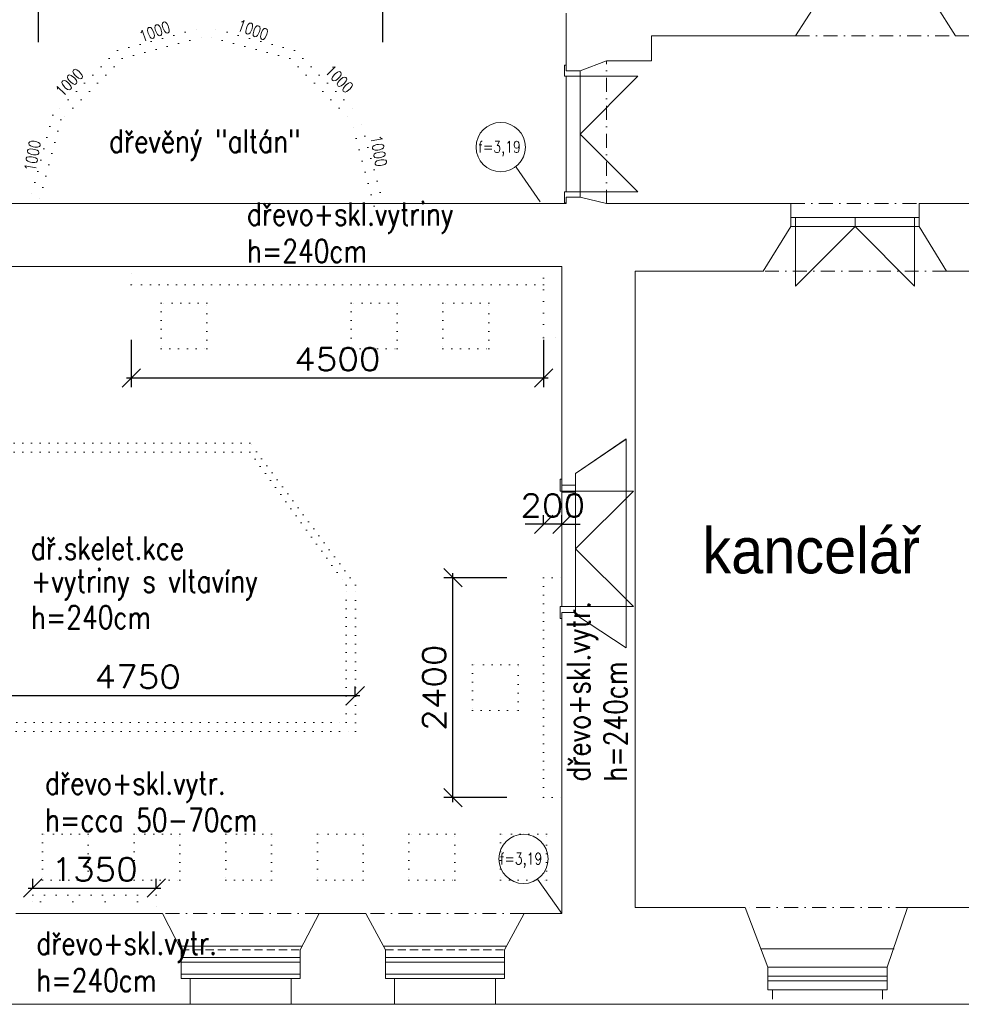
# Model space of a CAD drawing. Header units: millimetres. Extents: x 51292 to 288261, y 1680 to 40825.
# Tile 5 of 10: x 77719 to 87996, y 11564 to 22314. Entities that reach past the tile are written whole.
import ezdxf

# ---------------------------------------------------------------- set-up
doc = ezdxf.new("R2010")
doc.units = ezdxf.units.MM
for name, pattern in [('TEČKOVANÁ', [6.35, 0, -6.35]), ('ČERCHOVANÁ', [25.4, 12.7, -6.35, 0, -6.35]), ('ČÁRKOVANÁ', [19.05, 12.7, -6.35])]:
    doc.linetypes.add(name, pattern=pattern)
for name, color, linetype, lineweight in [('Bourání', 6, 'TEČKOVANÁ', 13), ('Koty', 1, 'Continuous', 13), ('Okna', 150, 'Continuous', 13), ('Tenká', 7, 'Continuous', 13), ('Text', 40, 'Continuous', 13), ('výšky fabionů', 84, 'Continuous', 13), ('Čerch', 140, 'ČERCHOVANÁ', 13)]:
    doc.layers.add(name, color=color, linetype=linetype, lineweight=lineweight)
doc.styles.add('ARIAL100', font='arial.ttf', dxfattribs={"width": 0.9})
doc.styles.add('ROMANS100', font='romans.shx', dxfattribs={"width": 0.8})
doc.styles.add('Tom1', font='romans.shx', dxfattribs={"width": 1.1})
doc.dimstyles.new('Tom1-100', dxfattribs={"dimtxt": 250, "dimasz": 200, "dimexe": 100, "dimexo": 600, "dimgap": 80, "dimtad": 1, "dimdec": 0, "dimrnd": 5, "dimzin": 1, "dimtxsty": 'Tom1', "dimblk": 'OBLIQUE', "dimcen": 0.09, "dimdle": 50, "dimadec": 0, "dimazin": 0, "dimtfac": 1, "dimtdec": 0, "dimtix": 1, "dimtmove": 2, "dimatfit": 1, "dimldrblk": 'OBLIQUE', "dimfxl": 0, "dimarcsym": 0})

# ---------------------------------------------------------------- blocks, each defined once
blk = doc.blocks.new('_Oblique')
at = {"color": 0, "linetype": 'ByBlock', "lineweight": -2}
blk.add_line((-0.5, -0.5), (0.5, 0.5), dxfattribs=at)
blk = doc.blocks.new('*D42')
at = {"layer": 'Defpoints', "color": 0, "transparency": 16777216}
for p in [(79210, 12833), (77862, 12554), (79210, 12554)]:
    blk.add_point(p, dxfattribs=at)
at = {"layer": 'Koty', "color": 0, "lineweight": -2, "transparency": 16777216}
for p, q in [((77862, 12833), (77862, 12933)), ((79210, 12833), (79210, 12933)), ((77812, 12833), (79260, 12833))]:
    blk.add_line(p, q, dxfattribs=at)
at = {"layer": 'Koty', "color": 0, "lineweight": -2, "transparency": 16777216, "xscale": 200, "yscale": 200, "zscale": 200, "rotation": 180}
blk.add_blockref('_Oblique', (77862, 12833), dxfattribs=at)
at = {"layer": 'Koty', "color": 0, "lineweight": -2, "transparency": 16777216, "xscale": 200, "yscale": 200, "zscale": 200}
blk.add_blockref('_Oblique', (79210, 12833), dxfattribs=at)
at = {"layer": 'Koty', "color": 0, "transparency": 16777216, "insert": (78536, 13038), "char_height": 250, "attachment_point": 5, "style": 'Tom1'}
blk.add_mtext('1350', dxfattribs=at)
blk = doc.blocks.new('*D43')
at = {"layer": 'Defpoints', "color": 0, "transparency": 16777216}
for p in [(82447, 16221), (83636, 16221), (83636, 13821)]:
    blk.add_point(p, dxfattribs=at)
at = {"layer": 'Koty', "color": 0, "lineweight": -2, "transparency": 16777216}
for p, q in [((82447, 13771), (82447, 16271)), ((83036, 16221), (82347, 16221)), ((83036, 13821), (82347, 13821))]:
    blk.add_line(p, q, dxfattribs=at)
at = {"layer": 'Koty', "color": 0, "lineweight": -2, "transparency": 16777216, "xscale": 200, "yscale": 200, "zscale": 200}
for p, rotation in [((82447, 16221), 90), ((82447, 13821), 270)]:
    blk.add_blockref('_Oblique', p, dxfattribs=dict(at, rotation=rotation))
at = {"layer": 'Koty', "color": 0, "transparency": 16777216, "insert": (82242, 15021), "char_height": 250, "attachment_point": 5, "rotation": 90, "style": 'Tom1'}
blk.add_mtext('2400', dxfattribs=at)
blk = doc.blocks.new('*D44')
at = {"layer": 'Defpoints', "color": 0, "transparency": 16777216}
for p in [(83436, 16805), (83436, 16221), (83636, 16221)]:
    blk.add_point(p, dxfattribs=at)
at = {"layer": 'Koty', "color": 0, "lineweight": -2, "transparency": 16777216}
for p, q in [((83436, 16805), (83436, 16905)), ((83636, 16805), (83636, 16905)), ((83436, 16805), (83236, 16805)), ((83636, 16805), (83436, 16805)), ((83636, 16805), (83836, 16805))]:
    blk.add_line(p, q, dxfattribs=at)
at = {"layer": 'Koty', "color": 0, "lineweight": -2, "transparency": 16777216, "xscale": 200, "yscale": 200, "zscale": 200}
blk.add_blockref('_Oblique', (83436, 16805), dxfattribs=at)
at = {"layer": 'Koty', "color": 0, "lineweight": -2, "transparency": 16777216, "xscale": 200, "yscale": 200, "zscale": 200, "rotation": 180}
blk.add_blockref('_Oblique', (83636, 16805), dxfattribs=at)
at = {"layer": 'Koty', "color": 0, "transparency": 16777216, "insert": (83536, 17010), "char_height": 250, "attachment_point": 5, "style": 'Tom1'}
blk.add_mtext('200', dxfattribs=at)
blk = doc.blocks.new('*D46')
at = {"layer": 'Defpoints', "color": 0, "transparency": 16777216}
for p in [(81382, 14935), (76632, 14542), (81382, 14542)]:
    blk.add_point(p, dxfattribs=at)
at = {"layer": 'Koty', "color": 0, "lineweight": -2, "transparency": 16777216}
for p, q in [((76632, 14935), (76632, 15035)), ((81382, 14935), (81382, 15035)), ((76582, 14935), (81432, 14935))]:
    blk.add_line(p, q, dxfattribs=at)
at = {"layer": 'Koty', "color": 0, "lineweight": -2, "transparency": 16777216, "xscale": 200, "yscale": 200, "zscale": 200, "rotation": 180}
blk.add_blockref('_Oblique', (76632, 14935), dxfattribs=at)
at = {"layer": 'Koty', "color": 0, "lineweight": -2, "transparency": 16777216, "xscale": 200, "yscale": 200, "zscale": 200}
blk.add_blockref('_Oblique', (81382, 14935), dxfattribs=at)
at = {"layer": 'Koty', "color": 0, "transparency": 16777216, "insert": (79007, 15140), "char_height": 250, "attachment_point": 5, "style": 'Tom1'}
blk.add_mtext('4750', dxfattribs=at)
blk = doc.blocks.new('*D47')
at = {"layer": 'Defpoints', "color": 0, "transparency": 16777216}
for p in [(78936, 19420), (83436, 19420), (83436, 18403)]:
    blk.add_point(p, dxfattribs=at)
at = {"layer": 'Koty', "color": 0, "lineweight": -2, "transparency": 16777216}
for p, q in [((78936, 18820), (78936, 18303)), ((83436, 18820), (83436, 18303)), ((78886, 18403), (83486, 18403))]:
    blk.add_line(p, q, dxfattribs=at)
at = {"layer": 'Koty', "color": 0, "lineweight": -2, "transparency": 16777216, "xscale": 200, "yscale": 200, "zscale": 200, "rotation": 180}
blk.add_blockref('_Oblique', (78936, 18403), dxfattribs=at)
at = {"layer": 'Koty', "color": 0, "lineweight": -2, "transparency": 16777216, "xscale": 200, "yscale": 200, "zscale": 200}
blk.add_blockref('_Oblique', (83436, 18403), dxfattribs=at)
at = {"layer": 'Koty', "color": 0, "transparency": 16777216, "insert": (81186, 18608), "char_height": 250, "attachment_point": 5, "style": 'Tom1'}
blk.add_mtext('4500', dxfattribs=at)
blk = doc.blocks.new('*D59')
at = {"layer": 'Defpoints', "color": 0, "transparency": 16777216}
for p in [(81684, 22869), (77924, 20306), (81684, 20306)]:
    blk.add_point(p, dxfattribs=at)
at = {"layer": 'Koty', "color": 0, "lineweight": -2, "transparency": 16777216}
for p, q in [((77924, 22069), (77924, 22969)), ((81684, 22069), (81684, 22969)), ((77874, 22869), (81734, 22869))]:
    blk.add_line(p, q, dxfattribs=at)
at = {"layer": 'Koty', "color": 0, "lineweight": -2, "transparency": 16777216, "xscale": 200, "yscale": 200, "zscale": 200, "rotation": 180}
blk.add_blockref('_Oblique', (77924, 22869), dxfattribs=at)
at = {"layer": 'Koty', "color": 0, "lineweight": -2, "transparency": 16777216, "xscale": 200, "yscale": 200, "zscale": 200}
blk.add_blockref('_Oblique', (81684, 22869), dxfattribs=at)
at = {"layer": 'Koty', "color": 0, "transparency": 16777216, "insert": (79804, 23074), "char_height": 250, "attachment_point": 5, "style": 'Tom1'}
blk.add_mtext('3760', dxfattribs=at)
blk = doc.blocks.new('A$C1FA40D21')
at = {"layer": 'Okna'}
for p, q in [((80, 569), (-550, -61)), ((80, 569), (-550, 569)), ((80, -691), (-550, -61)), ((80, -691), (-550, -691))]:
    blk.add_line(p, q, dxfattribs=at)
for points in [[(-550, 569), (-700, 569), (-720, 569), (-720, 699), (-700, 699), (-700, 634), (-550, 634), (-550, 569), (-550, 569)], [(-550, -691), (-700, -691), (-720, -691), (-720, -821), (-700, -821), (-700, -756), (-550, -756), (-550, -691), (-550, -691)]]:
    blk.add_lwpolyline(points, dxfattribs=at)
for points in [[(-701, 558), (-701, 558), (-701, -642), (-701, -642)], [(-700, 569), (-700, 569), (-700, -691), (-700, -691)], [(-550, 569), (-550, 569), (-550, -691), (-550, -691)], [(-550, 558), (-550, 558), (-550, -642), (-550, -642)]]:
    blk.add_open_spline(points, degree=3, dxfattribs=at)
at = {"layer": 'Tenká'}
for p, q in [((0, 1139), (-550, 763)), ((0, 1139), (0, -1139)), ((-550, 634), (-550, 763)), ((-550, -776), (-550, -539)), ((-550, -776), (0, -1139))]:
    blk.add_line(p, q, dxfattribs=at)

msp = doc.modelspace()

# ---------------------------------------------------------------- hatches: boundary and pattern name
at = {"layer": 'Bourání'}
h = msp.add_hatch(dxfattribs=at)
h.set_pattern_fill('OMITKA', color=256, scale=250, style=0)
h.set_pattern_definition([(45, (340, 132.98), (-176.7767, 176.7767), [0, -250])])
h.paths.add_polyline_path([(77861.6, 12754.1), (77861.6, 12554.1), (79209.9, 12554.1), (79209.9, 12754.1)])

# ---------------------------------------------------------------- linework, layer by layer
at = {"layer": 'Bourání', "ltscale": 20}
for p, q in [((78786.7, 21978.6), (79752.6, 22237.4)), ((80718.6, 21978.6), (79752.6, 22237.4)), ((78838.5, 21889), (79752.6, 22133.9)), ((80666.8, 21889), (79752.6, 22133.9)), ((78786.7, 21978.6), (78079.6, 21271.5)), ((80718.6, 21978.6), (81425.7, 21271.5)), ((78838.5, 21889), (78169.3, 21219.7)), ((80666.8, 21889), (81336, 21219.7)), ((78079.6, 21271.5), (77820.8, 20305.6)), ((78169.3, 21219.7), (77917.4, 20279.7)), ((81587.9, 20279.7), (81336, 21219.7)), ((81684.5, 20305.6), (81425.7, 21271.5)), ((78935.8, 19419.9), (78935.8, 19619.9)), ((83435.8, 19619.9), (83435.8, 18839.9)), ((83435.8, 18839.9), (83635.8, 18839.9)), ((77861.6, 12554.1), (77861.6, 12754.1)), ((77861.6, 12754.1), (79209.9, 12754.1)), ((79209.9, 12754.1), (79209.9, 12554.1))]:
    msp.add_line(p, q, dxfattribs=at)
at = {"layer": 'Bourání', "ltscale": 15}
for p, q in [((83435.8, 19419.9), (78935.8, 19419.9)), ((80232.3, 17691.9), (80232.3, 17591.9)), ((81382.3, 16141.9), (80232.3, 17691.9)), ((80232.3, 17591.9), (81282.3, 16141.9)), ((81282.3, 16141.9), (81382.3, 16141.9)), ((83435.8, 16221.2), (83635.8, 16221.2)), ((83435.8, 16221.2), (83435.8, 13821.2)), ((83435.8, 13821.2), (83635.8, 13821.2))]:
    msp.add_line(p, q, dxfattribs=at)
for points in [[(79262.7, 18719.9), (79762.7, 18719.9), (79762.7, 19219.9), (79262.7, 19219.9)], [(81338.2, 18719.9), (81838.2, 18719.9), (81838.2, 19219.9), (81338.2, 19219.9)], [(82338.7, 18719.9), (82838.7, 18719.9), (82838.7, 19219.9), (82338.7, 19219.9)], [(82660.7, 14771.2), (83160.7, 14771.2), (83160.7, 15271.2), (82660.7, 15271.2)], [(77967.6, 12921.2), (78467.6, 12921.2), (78467.6, 13421.2), (77967.6, 13421.2)], [(78967.6, 12921.2), (79467.6, 12921.2), (79467.6, 13421.2), (78967.6, 13421.2)], [(79967.6, 12921.2), (80467.6, 12921.2), (80467.6, 13421.2), (79967.6, 13421.2)], [(80967.6, 12921.2), (81467.6, 12921.2), (81467.6, 13421.2), (80967.6, 13421.2)], [(81967.6, 12921.2), (82467.6, 12921.2), (82467.6, 13421.2), (81967.6, 13421.2)], [(82967.6, 12921.2), (83467.6, 12921.2), (83467.6, 13421.2), (82967.6, 13421.2)]]:
    msp.add_lwpolyline(points, close=True, dxfattribs=at)
for points in [[(80232.3, 17691.9), (76632.3, 17691.9), (76632.3, 14541.9), (81382.3, 14541.9), (81382.3, 16141.9)], [(80232.3, 17591.9), (76732.3, 17591.9), (76732.3, 14641.9), (81282.3, 14641.9), (81282.3, 16141.9)]]:
    msp.add_lwpolyline(points, dxfattribs=at)
at = {"layer": 'Okna'}
for p, q in [((83834.5, 21065.6), (84464.5, 21695.6)), ((83834.5, 21065.6), (84464.5, 20435.6)), ((79580.5, 11564.2), (80681.1, 11564.2)), ((81810.5, 11564.2), (82911.1, 11564.2))]:
    msp.add_line(p, q, dxfattribs=at)
for points in [[(83834.5, 21695.6), (83684.5, 21695.6), (83664.5, 21695.6), (83664.5, 21815.6), (83684.5, 21815.6), (83684.5, 21755.6), (83834.5, 21755.6), (83834.5, 21695.6), (83664.5, 21695.6)], [(83834.5, 20435.6), (83684.5, 20435.6), (83664.5, 20435.6), (83664.5, 20315.6), (83684.5, 20315.6), (83684.5, 20375.6), (83834.5, 20375.6), (83834.5, 20435.6), (83664.5, 20435.6)]]:
    msp.add_lwpolyline(points, dxfattribs=at)
for points in [[(83684.5, 20435.6), (83684.5, 20435.6), (83684.5, 21695.1), (83684.5, 21695.1)], [(83834.5, 21695.6), (83834.5, 21695.6), (84464.5, 21695.6), (84464.5, 21695.6)], [(83834.5, 20395.4), (83834.5, 20395.4), (83834.5, 21695.1), (83834.5, 21695.1)], [(83834.5, 20435.6), (83834.5, 20435.6), (84464.5, 20435.6), (84464.5, 20435.6)], [(87534.7, 20155.3), (87534.7, 20155.3), (86135.6, 20155.3), (86135.6, 20155.3)], [(86186.4, 20055.8), (86186.4, 20055.8), (86186.4, 20155.3), (86186.4, 20155.3)], [(86836.2, 20155.3), (86836.2, 20155.3), (86836.2, 20055.8), (86836.2, 20055.8)], [(87486, 20155.3), (87486, 20155.3), (87486, 20055.8), (87486, 20055.8)], [(87534.7, 20055.8), (87534.7, 20055.8), (86135.6, 20055.8), (86135.6, 20055.8)], [(86186.4, 20055.8), (86186.4, 20055.8), (86186.4, 19403.9), (86186.4, 19403.9)], [(86186.4, 19403.9), (86186.4, 19403.9), (86836.2, 20055.8), (86836.2, 20055.8)], [(86836.2, 20055.8), (86836.2, 20055.8), (87486, 19403.9), (87486, 19403.9)], [(87486, 20055.8), (87486, 20055.8), (87486, 19403.9), (87486, 19403.9)], [(83635.8, 17155.1), (83635.8, 17155.1), (83635.8, 15954.9), (83635.8, 15954.9)], [(83786.1, 17155.1), (83786.1, 17155.1), (83786.1, 15954.9), (83786.1, 15954.9)], [(79455.3, 12200.1), (79455.3, 12200.1), (80806.4, 12200.1), (80806.4, 12200.1)], [(81685.3, 12200.1), (81685.3, 12200.1), (83036.4, 12200.1), (83036.4, 12200.1)], [(87261.7, 12169.3), (87261.7, 12169.3), (85807.5, 12169.3), (85807.5, 12169.3)], [(79481, 12074.2), (79481, 12074.2), (80780.7, 12074.2), (80780.7, 12074.2)], [(81711, 12074.2), (81711, 12074.2), (83010.7, 12074.2), (83010.7, 12074.2)], [(79481, 12024.2), (79481, 12024.2), (80780.7, 12024.2), (80780.7, 12024.2)], [(81711, 12024.2), (81711, 12024.2), (83010.7, 12024.2), (83010.7, 12024.2)], [(87185.5, 11970.3), (87185.5, 11970.3), (85885.8, 11970.3), (85885.8, 11970.3)], [(79481, 11894.2), (79481, 11894.2), (80780.7, 11894.2), (80780.7, 11894.2)], [(79481, 11844.2), (79481, 11844.2), (80780.7, 11844.2), (80780.7, 11844.2)], [(81711, 11894.2), (81711, 11894.2), (83010.7, 11894.2), (83010.7, 11894.2)], [(81711, 11844.2), (81711, 11844.2), (83010.7, 11844.2), (83010.7, 11844.2)], [(87185.5, 11870.8), (87185.5, 11870.8), (85885.8, 11870.8), (85885.8, 11870.8)], [(87185.5, 11820), (87185.5, 11820), (85885.8, 11820), (85885.8, 11820)], [(87185.5, 11720.5), (87185.5, 11720.5), (85885.8, 11720.5), (85885.8, 11720.5)]]:
    msp.add_open_spline(points, degree=3, dxfattribs=at)
at = {"layer": 'Tenká'}
for p, q in [((86410.8, 22487.4), (86186.8, 22136.6)), ((87933, 22136.6), (87710.4, 22487.4)), ((83684.5, 21755.6), (83684.5, 22385.6)), ((86186.8, 22136.6), (84614.5, 22136.6)), ((84614.5, 22136.6), (84614.5, 21865.6)), ((89535, 22136.6), (87933, 22136.6)), ((84124.5, 21865.6), (83834.5, 21755.6)), ((84614.5, 21865.6), (84124.5, 21865.6)), ((83834.5, 20375.6), (84124.5, 20305.6)), ((76816, 20305.6), (83684.5, 20305.6)), ((83684.5, 20315.6), (83684.5, 20305.6)), ((86135.6, 20305.6), (84124.5, 20305.6)), ((86135.6, 20055.8), (86135.6, 20305.6)), ((94485.9, 20305.6), (87534.7, 20305.6)), ((87534.7, 20305.6), (87534.7, 20055.8)), ((85835, 19569.1), (86135.6, 20055.8)), ((87534.7, 20055.8), (87835.3, 19569.1)), ((83635.8, 19619.9), (77009.4, 19619.9)), ((83636.1, 17230.6), (83635.8, 19619.9)), ((84435.9, 12620.1), (84435.9, 19569.1)), ((84435.9, 19569.1), (85835, 19569.1)), ((87835.3, 19569.1), (88135.9, 19569.1)), ((84336.4, 17736.1), (83786.1, 17359.5)), ((84336.4, 17736.1), (84336.4, 15457.4)), ((83786.1, 17155.1), (83786.1, 17359.5)), ((83635.8, 17256.7), (83635.8, 17155.1)), ((83635.8, 17155.1), (83786.1, 17155.1)), ((83786.1, 15820.8), (83786.1, 16057.6)), ((83636.1, 15840.6), (83635.8, 12554.1)), ((83786.1, 15820.8), (84336.4, 15457.4)), ((85636.1, 12620.1), (84435.9, 12620.1)), ((85885.8, 11970.3), (85636.1, 12620.1)), ((87407.7, 12622.2), (87185.5, 11970.3)), ((88135.9, 12620.1), (87407.7, 12622.2)), ((77676, 12554.1), (79275.8, 12554.1)), ((79481, 12160.1), (79275.8, 12554.1)), ((80780.7, 12160.1), (80985.8, 12554.1)), ((80985.8, 12554.1), (81495.8, 12554.1)), ((81711, 12160.1), (81495.8, 12554.1)), ((83010.7, 12160.1), (83225.8, 12554.1)), ((83210.4, 12554.1), (83635.8, 12554.1)), ((79481, 12160.1), (79481, 11844.2)), ((80780.7, 11844.2), (80780.7, 12160.1)), ((81711, 12160.1), (81711, 11844.2)), ((83010.7, 11844.2), (83010.7, 12160.1)), ((85885.8, 11720.5), (85885.8, 11970.3)), ((87185.5, 11970.3), (87185.5, 11720.5)), ((79481, 11844.2), (79580.5, 11844.2)), ((79580.5, 11844.2), (79580.5, 11644.7)), ((79580.5, 11564.2), (79580.5, 11844.2)), ((80681.1, 11644.7), (80681.1, 11844.2)), ((80681.1, 11564.2), (80681.1, 11844.2)), ((80681.2, 11844.2), (80780.7, 11844.2)), ((81711, 11844.2), (81810.5, 11844.2)), ((81810.5, 11844.2), (81810.5, 11644.7)), ((81810.5, 11564.2), (81810.5, 11844.2)), ((82911.1, 11644.7), (82911.1, 11844.2)), ((82911.1, 11564.2), (82911.1, 11844.2)), ((82911.2, 11844.2), (83010.7, 11844.2)), ((85934.5, 11720.5), (85885.8, 11720.5)), ((85934.5, 11621.1), (85934.5, 11720.5)), ((87185.5, 11720.5), (87134.7, 11720.5)), ((87134.7, 11720.5), (87134.7, 11621.1)), ((65967.2, 11564.2), (97894.5, 11564.2))]:
    msp.add_line(p, q, dxfattribs=at)
at = {"layer": 'Tenká', "linetype": 'ČÁRKOVANÁ', "ltscale": 7}
for points in [[(79481, 12160.1), (79481, 12160.1), (80780.7, 12160.1), (80780.7, 12160.1)], [(81711, 12160.1), (81711, 12160.1), (83010.7, 12160.1), (83010.7, 12160.1)]]:
    msp.add_open_spline(points, degree=3, dxfattribs=at)
at = {"layer": 'výšky fabionů'}
for p, q in [((83137.1, 20702.5), (83400.8, 20325.8)), ((83372.1, 12931.3), (83635.8, 12554.7))]:
    msp.add_line(p, q, dxfattribs=at)
for centre in [(82969.1, 20922.8), (83217.7, 13151.7)]:
    msp.add_circle(centre, 269, dxfattribs=at)
at = {"layer": 'Čerch', "ltscale": 12}
for p, q in [((86186.8, 22136.6), (87933, 22136.6)), ((86135.6, 20305.6), (87515.7, 20305.6)), ((87835.3, 19569.1), (85835, 19569.1)), ((87435.2, 12620.1), (85636.1, 12620.1)), ((80985.8, 12554.1), (79275.8, 12554.1)), ((83225.8, 12554.1), (81495.8, 12554.1))]:
    msp.add_line(p, q, dxfattribs=at)
msp.add_open_spline([(84124.5, 20305.6), (84124.5, 20305.6), (84124.5, 21865.6), (84124.5, 21865.6)], degree=3, dxfattribs=at)

# ---------------------------------------------------------------- block references
at = {"layer": 'Koty'}
msp.add_blockref('A$C1FA40D21', (84336.4, 16596.8), dxfattribs=at)

# ---------------------------------------------------------------- texts
at = {"layer": 'Koty', "style": 'ROMANS100', "width": 0.8}
for rotation, p in [(20.11173, (79052.6, 22066.7)), (339.88827, (80081.6, 22202.6)), (45, (78184.1, 21463.9)), (315, (81041.7, 21743.4)), (280.14138, (81546.5, 21037.5)), (79.85862, (77889.2, 20648.5))]:
    msp.add_text('1000', height=125, rotation=rotation, dxfattribs=at).set_placement(p)
at = {"layer": 'Text'}
for s, height, style, width, p in [('dřevěný "altán"', 250, 'ROMANS100', 0.8, (78694.5, 20863.4)), ('dřevo+skl.vytriny', 250, 'ROMANS100', 0.8, (80199.2, 20068)), ('h=240cm', 250, 'ROMANS100', 0.8, (80199.2, 19663.3)), ('kancelář', 500, 'ARIAL100', 0.9, (85170.3, 16268.6)), ('dř.skelet.kce', 250, 'ROMANS100', 0.8, (77841.5, 16421.1)), ('+vytriny s vltavíny', 250, 'ROMANS100', 0.8, (77841.5, 16061.9)), ('h=240cm', 250, 'ROMANS100', 0.8, (77841.5, 15664.9)), ('dřevo+skl.vytr.', 250, 'ROMANS100', 0.8, (77996.3, 13856.1)), ('h=cca 50-70cm', 250, 'ROMANS100', 0.8, (77996.3, 13451.3)), ('dřevo+skl.vytr.', 250, 'ROMANS100', 0.8, (77900.6, 12107.3)), ('h=240cm', 250, 'ROMANS100', 0.8, (77900.6, 11702.5))]:
    msp.add_text(s, height=height, dxfattribs=dict(at, style=style, width=width)).set_placement(p)
at = {"layer": 'Text', "style": 'ROMANS100', "width": 0.8}
for s, p in [('dřevo+skl.vytr.', (83942.1, 13995.4)), ('h=240cm', (84346.8, 13995.4))]:
    msp.add_text(s, height=250, rotation=90, dxfattribs=at).set_placement(p)
at = {"layer": 'výšky fabionů', "style": 'ROMANS100', "width": 0.8}
for p in [(82724.7, 20862.8), (82959.7, 13091.7)]:
    msp.add_text('f=3,19', height=125, dxfattribs=at).set_placement(p)

# ---------------------------------------------------------------- dimensions: what is measured, and where the dimension line sits
at = {"layer": 'Koty'}
for base, p1, p2, picture, middle in [((81684.5, 22869.4), (77924.3, 20305.6), (81684.5, 20305.6), '*D59', (79804.4, 23074.4)), ((83435.8, 18402.8), (78935.8, 19419.9), (83435.8, 19419.9), '*D47', (81185.8, 18607.8)), ((83435.8, 16804.5), (83635.8, 16221.2), (83435.8, 16221.2), '*D44', (83535.8, 17009.5)), ((81382.3, 14934.8), (76632.3, 14541.9), (81382.3, 14541.9), '*D46', (79007.3, 15139.8)), ((79209.9, 12832.9), (77861.6, 12554.1), (79209.9, 12554.1), '*D42', (78535.7, 13037.9))]:
    dim = msp.add_linear_dim(base=base, p1=p1, p2=p2, dimstyle='Tom1-100', dxfattribs=at)
    dim.commit()
    dim.dimension.update_dxf_attribs({"geometry": picture, "text_midpoint": middle})
dim = msp.add_linear_dim(base=(82447.1, 16221.2), p1=(83635.8, 13821.2), p2=(83635.8, 16221.2), angle=90, dimstyle='Tom1-100', dxfattribs=at)
dim.commit()
dim.dimension.update_dxf_attribs({"geometry": '*D43', "text_midpoint": (82242.1, 15021.2)})

doc.saveas('drawing.dxf')
